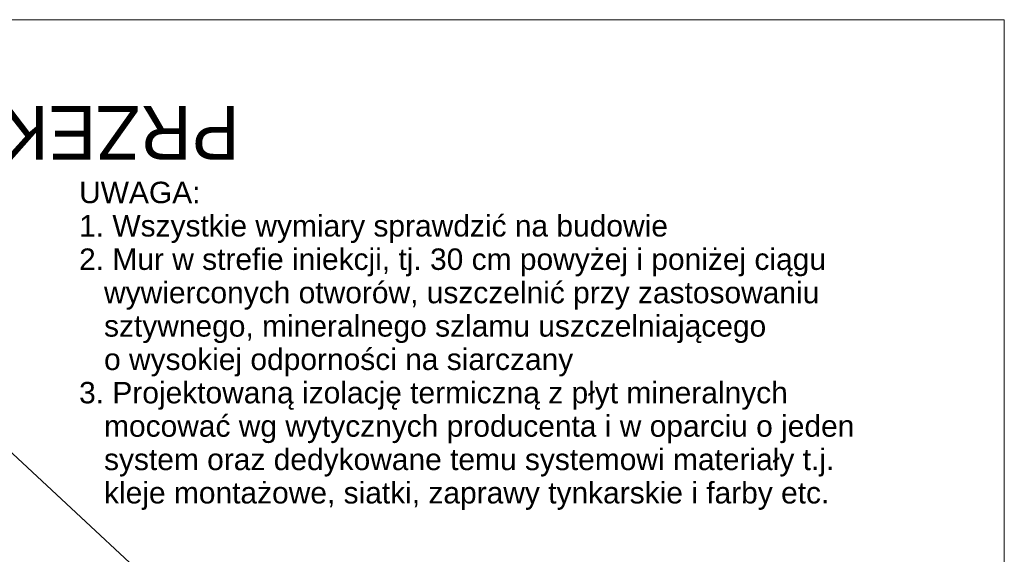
# Model space of a CAD drawing. Extents: x -396299 to -11759, y -15022 to 18278.
# Tile 85 of 205: x -230212 to -221022, y 12691 to 17678. Entities that reach past the tile are written whole.
import ezdxf

# ---------------------------------------------------------------- set-up
doc = ezdxf.new("R2010")
doc.units = 0
doc.header["$MEASUREMENT"] = 0
doc.layers.add('Arch opisy', color=7, linetype='Continuous')
for name, color, linetype, lineweight in [('Arch opisy_Nr_Pióra__1', 7, 'Continuous', 25), ('Arch opisy_Nr_Pióra__5', 7, 'Continuous', 13), ('ARCH TABELA_Nr_Pióra__21', 7, 'Continuous', 13)]:
    doc.layers.add(name, color=color, linetype=linetype, lineweight=lineweight)
doc.layers.add('Arch opisy_Nr_Pióra__3', color=7, linetype='Continuous', lineweight=20, true_color=0xff6600)
doc.styles.add('GENERATED_STYLE_10', font='arial.ttf')
doc.styles.add('GENERATED_STYLE_4', font='txt')

# ---------------------------------------------------------------- blocks, each defined once
blk = doc.blocks.new('Linia_195', base_point=(-231332.5, 14606.2))
at = {"layer": 'Arch opisy_Nr_Pióra__3', "linetype": 'Continuous'}
blk.add_hatch(color=256, dxfattribs=at).paths.add_polyline_path([(-224646.9, 8453.2), (-224650.7, 8472.3), (-224661.5, 8488.5), (-224677.7, 8499.4), (-224696.9, 8503.2), (-224716, 8499.4), (-224732.2, 8488.5), (-224743.1, 8472.3), (-224746.9, 8453.2), (-224743.1, 8434), (-224732.2, 8417.8), (-224716, 8407), (-224696.9, 8403.2), (-224677.7, 8407), (-224661.5, 8417.8), (-224650.7, 8434)], flags=0)
blk.add_line((-231332.5, 14606.2), (-224733.5, 8487.2), dxfattribs=at)
blk.add_circle((-224696.9, 8453.2), 50, dxfattribs=at)

msp = doc.modelspace()

# ---------------------------------------------------------------- linework, layer by layer
at = {"layer": 'ARCH TABELA_Nr_Pióra__21', "linetype": 'Continuous'}
for p, q in [((-262821.9, 17678.4), (-221021.9, 17678.4)), ((-221021.9, 17678.4), (-221021.9, -12021.6))]:
    msp.add_line(p, q, dxfattribs=at)

# ---------------------------------------------------------------- block references
at = {"layer": 'Arch opisy', "color": 30, "linetype": 'Continuous', "lineweight": 20, "true_color": 0xff6600}
msp.add_blockref('Linia_195', (-231332.5, 14606.2), dxfattribs=at)

# ---------------------------------------------------------------- texts
at = {"layer": 'Arch opisy_Nr_Pióra__1', "linetype": 'Continuous', "insert": (-237413.3, 16372.5), "char_height": 500, "attachment_point": 3, "rotation": 180, "style": 'GENERATED_STYLE_4'}
msp.add_mtext('{PRZEKRÓJ A-A  SKALA 1:100}', dxfattribs=at)
at = {"layer": 'Arch opisy_Nr_Pióra__5', "linetype": 'Continuous', "insert": (-229657.3, 16166.8), "char_height": 200, "width": 8259.092, "attachment_point": 1, "line_spacing_factor": 0.933606, "style": 'GENERATED_STYLE_10'}
msp.add_mtext('{UWAGA:\\P1. Wszystkie wymiary sprawdzić na budowie\\P2. Mur w strefie iniekcji, tj. 30 cm powyżej i poniżej ciągu \\P   wywierconych otworów, uszczelnić przy zastosowaniu \\P   sztywnego, mineralnego szlamu uszczelniającego \\P   o wysokiej odporności na siarczany\\P3. Projektowaną izolację termiczną z płyt mineralnych \\P   mocować wg wytycznych producenta i w oparciu o jeden \\P   system oraz dedykowane temu systemowi materiały t.j. \\P   kleje montażowe, siatki, zaprawy tynkarskie i farby etc.}', dxfattribs=at)

doc.saveas('drawing.dxf')
